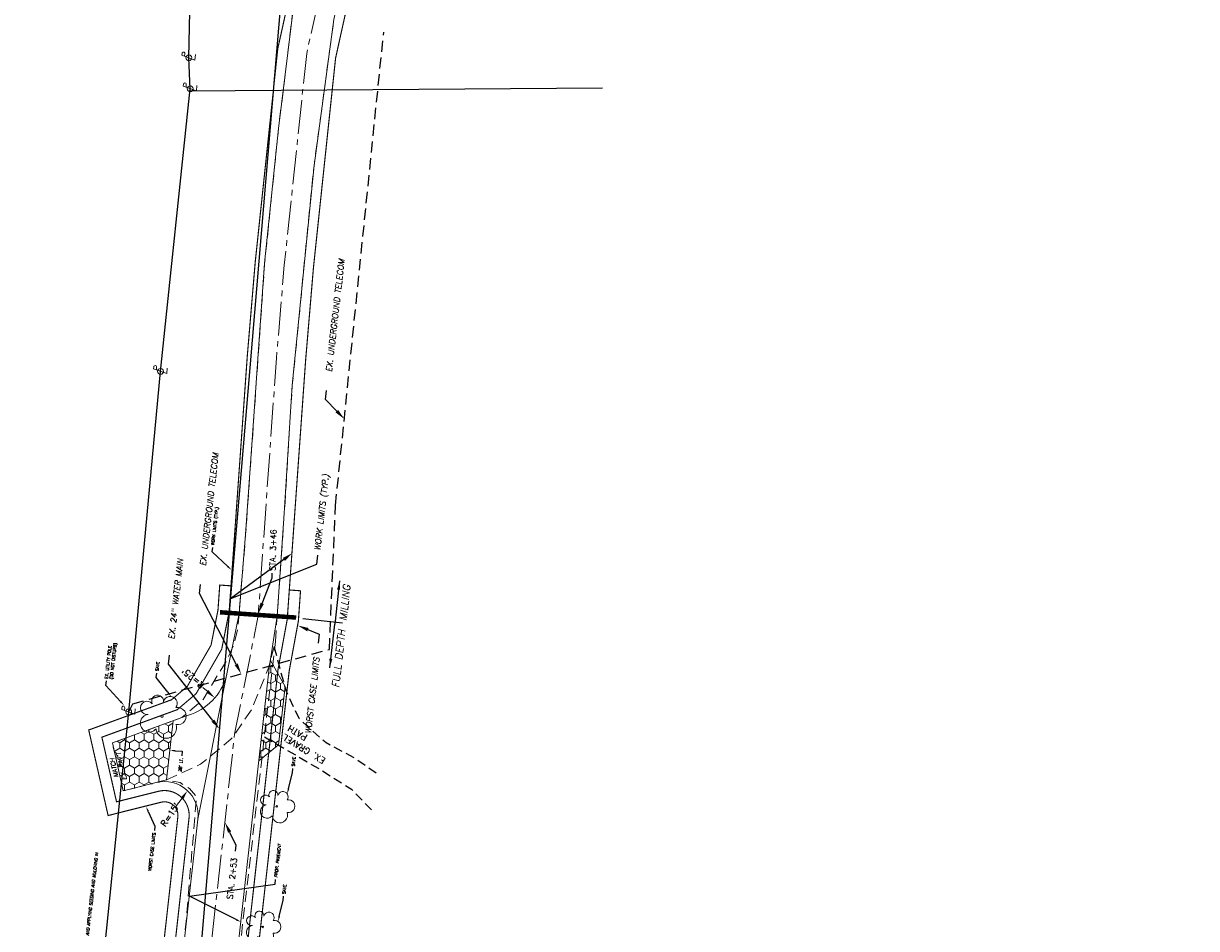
# Model space of a CAD drawing. Header units: feet. Extents: x 1615653 to 1618118, y 708897 to 711917.
# Tile 3 of 183: x 1615692 to 1616214, y 709740 to 710142. Entities that reach past the tile are written whole.
import ezdxf
from ezdxf import colors
from ezdxf.entities.mleader import LeaderData, LeaderLine
from ezdxf.math import Vec2, Vec3

# ---------------------------------------------------------------- set-up
doc = ezdxf.new("R2010")
doc.units = ezdxf.units.FT
doc.header["$LTSCALE"] = 20
doc.header["$MEASUREMENT"] = 0
for name, pattern in [('CENTER2', [1.125, 0.75, -0.125, 0.125, -0.125]), ('DASHED2', [0.375, 0.25, -0.125]), ('PHANTOM2', [1.25, 0.625, -0.125, 0.125, -0.125, 0.125, -0.125]), ('teleex', [0]), ('waterex', [0])]:
    doc.linetypes.add(name, pattern=pattern)
for name, color, linetype in [('_20-SCALE-ONLY', 7, 'Continuous'), ('_40-SCALE-ONLY', 7, 'Continuous'), ('_EX-ELEC', 1, 'Continuous'), ('_EX-GRAVEL', 8, 'DASHED2'), ('UT_X_Misc_Cells', 7, 'Continuous'), ('UT_X_Telecom', 30, 'teleex'), ('UT_X_Water', 150, 'waterex')]:
    doc.layers.add(name, color=color, linetype=linetype)
for name, color, linetype, lineweight in [('_centerline', 7, 'CENTER2', 9), ('_EDGE-OF-PVT-PROP', 1, 'Continuous', 18), ('_EX-TREES', 7, 'Continuous', 18), ('_Hatch', 9, 'Continuous', 5), ('_TEXT-DIMS', 1, 'Continuous', 18), ('_WORST-CASE-LIMITS', 9, 'PHANTOM2', 0), ('C-ROAD-ImageTrace', 8, 'DASHED2', 5)]:
    doc.layers.add(name, color=color, linetype=linetype, lineweight=lineweight)
doc.styles.add('dim-half', font='romans.shx', dxfattribs={"oblique": 10, "height": 0.18})
doc.styles.add('ROMANS', font='romans')
doc.styles.get("Standard").update_dxf_attribs({"font": 'simplex.shx'})
doc.linetypes.add('OVER', pattern='A,1,-0.3,["OE",ROMANS,S=0.2,R=0,X=0,Y=-0.1],-0.7,1', length=3)
doc.dimstyles.get("Standard").update_dxf_attribs({"dimtxt": 0.18, "dimasz": 0.18, "dimexe": 0.18, "dimexo": 0.0625, "dimgap": 0.09, "dimtad": 0, "dimtih": 1, "dimtoh": 1, "dimdec": 4, "dimzin": 0, "dimdsep": 46, "dimtxsty": 'Standard', "dimcen": 0.09, "dimadec": 0, "dimazin": 0, "dimtfac": 1, "dimtdec": 4, "dimtofl": 0, "dimtmove": 0, "dimatfit": 3, "dimfxl": 1, "dimtolj": 1, "dimtzin": 0, "dimarcsym": 0})
pattern_1 = [(29.99999999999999, (0, 0), (2.165063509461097, 3.75), [2.5, -5]), (150, (0, 0), (-4.330127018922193, 1.332267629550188e-15), [2.5, -5]), (90, (0, 0), (-2.165063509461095, 3.750000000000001), [-5, 2.5])]

# ---------------------------------------------------------------- blocks, each defined once
blk = doc.blocks.new('TREE')
at = {"layer": '_EX-TREES', "linetype": 'Continuous', "lineweight": 0}
blk.add_circle((0, 0), 0.012, dxfattribs=at)
for centre, radius, start, end in [((-0.1654724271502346, 0.09320178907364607), 0.07353570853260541, 39.06254444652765, 279.5412388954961), ((-0.04918672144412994, 0.1683766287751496), 0.06583849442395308, 354.0046972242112, 205.9741166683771), ((0.09130802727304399, 0.1414521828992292), 0.07764901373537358, 323.8299555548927, 165.0376027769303), ((-0.1426726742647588, -0.07743288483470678), 0.09868828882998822, 96.17219443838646, 320.5737111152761), ((0.1730121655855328, 0.001797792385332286), 0.09573570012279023, 259.145311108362, 101.4596138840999), ((0.04731863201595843, -0.1302604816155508), 0.1141857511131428, 184.9475722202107, 19.45715277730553)]:
    blk.add_arc(centre, radius, start, end, dxfattribs=at)
blk = doc.blocks.new('PLP')
at = {"layer": 'UT_X_Misc_Cells', "color": 1, "linetype": 'Continuous', "lineweight": 0}
for p, q in [((0.02575, 0.09625), (0.08533333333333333, 0.09625)), ((0.04283333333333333, 0.16), (0.08533333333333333, 0.16))]:
    blk.add_line(p, q, dxfattribs=at)
at = {"layer": 'UT_X_Misc_Cells', "color": 1, "linetype": 'Continuous', "lineweight": 0, "flags": 128}
blk.add_lwpolyline([(0.04283333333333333, 0.16), (-0.0375, -0.14), (0.0825, -0.14)], dxfattribs=at)
at = {"layer": 'UT_X_Misc_Cells', "color": 1, "linetype": 'Continuous', "lineweight": 0}
blk.add_circle((-1.940255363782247e-14, -4.850638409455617e-15), 0.065, dxfattribs=at)
at = {"layer": 'UT_X_Misc_Cells', "color": 1, "linetype": 'Continuous', "lineweight": 0, "extrusion": (0, 0, -1)}
blk.add_arc((-0.08595833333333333, 0.128125), 0.03188112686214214, 88.87669722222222, 271.1233027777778, dxfattribs=at)

msp = doc.modelspace()

# ---------------------------------------------------------------- hatches: boundary and pattern name
at = {"layer": '_Hatch'}
h = msp.add_hatch(dxfattribs=at)
h.set_pattern_fill('HONEY', color=256, scale=20, angle=30, style=2)
h.set_pattern_definition(pattern_1)
h.paths.add_polyline_path([(1615801.936092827, 709858.9839248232), (1615808.52351973, 709847.4617261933), (1615805.589088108, 709821.5519580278), (1615796.767537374, 709814.5105378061), (1615801.380625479, 709855.8183745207)])
h = msp.add_hatch(dxfattribs=at)
h.set_pattern_fill('HONEY', color=256, scale=20, angle=30, style=2)
h.set_pattern_definition(pattern_1)
h.paths.add_polyline_path([(1615757.881074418, 709825.068752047, -0.5469135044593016), (1615751.071364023, 709828.6443452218, -0.3584603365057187), (1615746.150083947, 709827.6759534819), (1615737.753587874, 709824.6133918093), (1615735.712750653, 709804.6137947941), (1615736.507, 709801.114), (1615755.749712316, 709805.9834981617)])
h.paths.add_polyline_path([(1615737.753587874, 709824.6133918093), (1615731.677, 709822.397), (1615735.712750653, 709804.6137947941)])
h.paths.add_polyline_path([(1615758.682727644, 709832.2471453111), (1615746.150083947, 709827.6759534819, 0.3584603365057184), (1615751.071364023, 709828.6443452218, 0.5469135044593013), (1615757.881074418, 709825.068752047)])
h.paths.add_polyline_path([(1615739.239457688, 709804.8990585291), (1615735.898668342, 709819.6199735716), (1615729.104272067, 709819.2893090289), (1615732.445061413, 709804.5683939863)], flags=9)
h = msp.add_hatch(dxfattribs=at)
h.set_pattern_fill('HONEY', color=256, scale=20, angle=30, style=2)
h.set_pattern_definition(pattern_1)
h.paths.add_polyline_path([(1615757.881074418, 709825.068752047, -0.5469135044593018), (1615751.071364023, 709828.6443452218, -0.3584603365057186), (1615746.150083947, 709827.6759534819), (1615737.753587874, 709824.6133918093), (1615735.712750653, 709804.6137947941), (1615736.507, 709801.114), (1615755.749712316, 709805.9834981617)], flags=17)
h.paths.add_polyline_path([(1615731.677, 709822.397), (1615736.507, 709801.114), (1615751.166203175, 709804.7900241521, -0.07573214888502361), (1615755.66405119, 709805.216446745), (1615757.881074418, 709825.068752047, -0.5469135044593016), (1615751.071364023, 709828.6443452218, -0.358460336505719), (1615746.150083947, 709827.6759534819)])
h.paths.add_polyline_path([(1615737.753587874, 709824.6133918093), (1615731.677, 709822.397), (1615735.712750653, 709804.6137947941)], flags=17)
h.paths.add_polyline_path([(1615739.239457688, 709804.8990585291), (1615735.898668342, 709819.6199735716), (1615729.104272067, 709819.2893090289), (1615732.445061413, 709804.5683939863)], flags=9)

# ---------------------------------------------------------------- linework, layer by layer
at = {"layer": '_40-SCALE-ONLY', "color": 1}
msp.add_line((1615816.342663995, 709877.6589284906), (1615834.006939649, 709875.6862553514), dxfattribs=at)
at = {"layer": '_40-SCALE-ONLY', "color": 9, "const_width": 2, "flags": 128}
msp.add_lwpolyline([(1615779.49817158, 709880.4474351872), (1615813.382518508, 709878.0867853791)], dxfattribs=at)
at = {"layer": '_centerline', "color": 7, "linetype": 'CENTER2', "flags": 128}
msp.add_lwpolyline([(1615753.379096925, 709534.1111399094), (1615786.006851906, 709826.2759423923), (1615796.480568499, 709878.9400579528), (1615804.616890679, 709993.3890697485), (1615808.105088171, 710034.6816616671), (1615818.05005119, 710128.7461940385), (1615824.765214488, 710159.1104859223), (1615827.961331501, 710191.5077744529), (1615830.023066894, 710242.3230286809), (1615827.447718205, 710268.9499989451), (1615824.620737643, 710289.9093039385), (1615814.087190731, 710327.857717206), (1615780.67525942, 710421.2359523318), (1615758.707383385, 710482.2592696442), (1615745.795907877, 710534.2084280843), (1615745.24343276, 710604.4094221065), (1615744.12, 710628.6305), (1615739.6545, 710653.488), (1615741.782638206, 710669.9833145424), (1615755.265557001, 710732.5170683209), (1615757.290306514, 710776.3819042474), (1615757.642668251, 710850.5619286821), (1615756.875572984, 710889.8241708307), (1615752.339167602, 710949.1283416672), (1615754.438583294, 710962.0414209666), (1615757.345461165, 710972.8561288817), (1615759.469585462, 710977.4604853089), (1615770.160241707, 710993.4279387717), (1615800.126596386, 711021.4512330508), (1615800.126596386, 711021.4512330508), (1615950.873834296, 711161.3914335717), (1616257.479191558, 711442.495308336), (1616362.078232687, 711539.8666733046), (1616579.211433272, 711741.5704333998), (1616735.158582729, 711887.5867909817)], dxfattribs=at)
at = {"layer": '_EDGE-OF-PVT-PROP'}
msp.add_line((1615769.722050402, 709788.5757226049), (1615782.760001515, 709853.7979962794), dxfattribs=at)
at = {"layer": '_EDGE-OF-PVT-PROP', "flags": 128}
for points in [[(1615804.911431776, 709878.6769478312), (1615807.933, 709922.048), (1615811.645, 709981.266), (1615821.301, 710078.884), (1615830.14, 710143.762), (1615832.872, 710156.791), (1615835.434, 710185.084), (1615838.172, 710244.493), (1615837.015, 710269.948), (1615833.256, 710292.85), (1615825.551, 710316.963), (1615811.907, 710359.129), (1615799.551, 710393.655), (1615772.672, 710466.44), (1615768.65, 710482.184), (1615759.684, 710522.357), (1615756.005, 710547.802), (1615753.951, 710615.723), (1615752.624, 710629.218), (1615749.429, 710643.767), (1615747.504, 710652.613), (1615749.547, 710668.569), (1615755.517, 710685.338), (1615764.358, 710730.969)], [(1615787.969258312, 709879.8572727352), (1615790.921299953, 709915.0220961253), (1615794.745, 709969.588), (1615799.367, 710035.546), (1615805.539, 710095.398), (1615813.764, 710162.679)]]:
    msp.add_lwpolyline(points, dxfattribs=at)
msp.add_lwpolyline([(1615787.971478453, 709879.8903178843), (1615787.969258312, 709879.8572727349), (1615782.760001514, 709853.7979962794, -0.2616758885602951), (1615766.811538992, 709835.2120709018), (1615762.57, 709833.665), (1615731.677, 709822.397), (1615736.507, 709801.114), (1615751.166203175, 709804.790024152, -0.523063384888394), (1615769.722050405, 709788.575722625), (1615758.742023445, 709690.2552158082), (1615748.067526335, 709675.7619376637), (1615739.568312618, 709599.6558403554, -0.1395991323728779), (1615733.342149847, 709584.449430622, 1.796214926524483), (1615784.027070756, 709578.7891485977, -0.1395991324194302), (1615781.308835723, 709594.9944316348), (1615789.808049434, 709671.1005289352), (1615782.593750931, 709687.5915536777), (1615801.380625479, 709855.8183745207), (1615804.911431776, 709878.6769478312)], format="xyb", dxfattribs=at)
at = {"layer": '_EX-ELEC', "linetype": 'OVER', "ltscale": 0.4}
msp.add_line((1615765.863010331, 710112.0495089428), (1615949.516243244, 710113.3626032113), dxfattribs=at)
at = {"layer": '_EX-ELEC', "linetype": 'OVER', "ltscale": 0.4, "flags": 128}
for points in [[(1615753.093823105, 709987.4535192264), (1615766.288381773, 710113.0154991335), (1615765.67246288, 710126.7648102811), (1615765.67246288, 710126.7648102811), (1615766.083075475, 710147.3887882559), (1615737.224665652, 710288.0039833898), (1615731.673813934, 710461.6553738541)], [(1615709.967026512, 709542.664801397), (1615723.949026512, 709689.3328013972), (1615738.931558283, 709836.1571510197), (1615753.093823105, 709987.4535192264)]]:
    msp.add_lwpolyline(points, dxfattribs=at)
at = {"layer": '_EX-GRAVEL', "ltscale": 0.8, "flags": 128}
for points in [[(1615848.996623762, 709808.9776667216), (1615839.413802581, 709815.5925517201), (1615826.636711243, 709822.4355373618), (1615814.651146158, 709833.1858497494), (1615809.17525293, 709844.9329781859), (1615806.437300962, 709854.5131547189), (1615803.813172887, 709864.703265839)], [(1615799.225970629, 709825.1151798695), (1615823.898759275, 709810.6884089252), (1615838.044826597, 709801.7925343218), (1615847.627647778, 709791.8702026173)]]:
    msp.add_lwpolyline(points, dxfattribs=at)
at = {"layer": '_Hatch', "flags": 128}
msp.add_lwpolyline([(1615801.936092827, 709858.9839248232), (1615808.52351973, 709847.4617261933), (1615805.589088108, 709821.5519580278), (1615796.767537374, 709814.5105378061), (1615801.380625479, 709855.8183745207), (1615801.936092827, 709858.9839248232)], dxfattribs=at)
at = {"layer": '_TEXT-DIMS', "color": 4}
for p, q in [((1615787.969258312, 709879.8572727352), (1615804.911431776, 709878.6769478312)), ((1615755.749712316, 709805.9834981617), (1615758.682727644, 709832.2471453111))]:
    msp.add_line(p, q, dxfattribs=at)
at = {"layer": '_TEXT-DIMS'}
for p, q in [((1615771.890687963, 709846.9892850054), (1615774.181914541, 709845.0231982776)), ((1615759.79617401, 709793.9532818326), (1615762.739364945, 709797.8584826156))]:
    msp.add_line(p, q, dxfattribs=at)
for points in [[(1615774.616052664, 709845.5291316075), (1615773.747776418, 709844.5172649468), (1615777.217514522, 709842.4183695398)], [(1615762.188604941, 709798.2341258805), (1615763.290124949, 709797.4828393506), (1615764.993224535, 709801.1630426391)]]:
    msp.add_solid(points, dxfattribs=at)
at = {"layer": '_WORST-CASE-LIMITS', "const_width": 0.5, "flags": 128}
for points in [[(1615743.25944095, 709668.7486073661), (1615744.211192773, 709677.2710565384), (1615754.885689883, 709691.7643346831), (1615765.746762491, 709789.0196663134, 0.5230633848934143), (1615752.139141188, 709800.9101540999), (1615733.511625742, 709796.2390136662), (1615726.996456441, 709824.9475743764), (1615760.526699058, 709837.1774896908), (1615768.883763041, 709844.2738622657), (1615780.260662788, 709864.0298438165), (1615783.571145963, 709880.6756702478), (1615791.65574939, 709994.397183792), (1615795.162748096, 710035.9123407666), (1615805.198941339, 710130.8397751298), (1615811.904249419, 710161.1595041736), (1615814.987249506, 710192.4101883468), (1615816.997604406, 710241.9590760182), (1615814.53166326, 710267.4548629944), (1615811.856346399, 710287.2897294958), (1615801.687526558, 710323.9241681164), (1615768.439440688, 710416.8444950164), (1615746.251177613, 710478.4800129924), (1615732.808425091, 710532.5667577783), (1615732.245803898, 710604.0569767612), (1615731.173590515, 710627.1737709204), (1615726.504807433, 710653.1628595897), (1615728.959445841, 710672.1888948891), (1615742.329321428, 710734.1983544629), (1615744.29173085, 710776.7126342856), (1615744.642065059, 710850.4658187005), (1615743.885268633, 710889.2009352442), (1615739.258727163, 710949.6834500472), (1615741.712933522, 710964.778774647), (1615745.077999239, 710977.2981182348), (1615748.095586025, 710983.8391879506), (1615759.797591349, 711001.3171819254), (1615770.782487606, 711014.060507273), (1615888.483531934, 711121.2358381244), (1615942.060010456, 711170.9474794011), (1616248.657558, 711452.0441940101), (1616353.225474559, 711549.3865850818), (1616570.344888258, 711751.0775379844), (1616683.487806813, 711857.0154593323), (1616701.203434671, 711837.9848999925), (1616588.077978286, 711732.0633288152), (1616370.930990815, 711530.3467615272), (1616266.300825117, 711432.9464226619), (1615959.687658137, 711151.8353877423), (1615906.078698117, 711102.0936080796), (1615789.449591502, 710995.8943542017), (1615780.522892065, 710985.5386956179), (1615770.843584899, 710971.0817826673), (1615769.612923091, 710968.4141395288), (1615767.164233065, 710959.3040672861), (1615765.41960804, 710948.5732332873), (1615769.865877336, 710890.4474064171), (1615770.643271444, 710850.6580386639), (1615770.288882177, 710776.0511742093), (1615768.201792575, 710730.8357821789), (1615754.605830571, 710667.7777341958), (1615752.804192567, 710653.8131404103), (1615757.066409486, 710630.0872290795), (1615758.241061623, 710604.7618674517), (1615758.783390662, 710535.8500983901), (1615759.973841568, 710531.0603342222), (1615769.414107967, 710515.9782221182), (1615770.121929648, 710515.5063924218), (1615773.583810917, 710515.0386239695), (1615785.783551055, 710513.9622853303), (1615794.460676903, 710482.0131734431), (1615779.557495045, 710478.9530190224), (1615777.24831538, 710478.1833747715), (1615776.964466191, 710475.723634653), (1615776.174871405, 710472.1179694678), (1615792.911078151, 710425.6274096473), (1615821.004132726, 710347.1141435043), (1615825.145736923, 710345.2317906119), (1615831.025553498, 710344.1011799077), (1615843.120106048, 710348.4777669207), (1615856.414692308, 710303.7436268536), (1615850.075368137, 710299.9060805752), (1615846.193611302, 710297.259707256), (1615842.455487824, 710290.1518931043), (1615839.016541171, 710280.4335466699), (1615840.363773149, 710270.4451348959), (1615843.048529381, 710242.6869813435), (1615840.935413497, 710190.605360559), (1615837.626179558, 710157.0614676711), (1615830.90116104, 710126.6526129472), (1615821.047428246, 710033.4509825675), (1615817.578031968, 709992.3809557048), (1615809.39200885, 709877.2328291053), (1615805.340163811, 709855.2334014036), (1615786.687993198, 709688.2127851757), (1615793.902291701, 709671.7217604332), (1615791.832204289, 709653.1851899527)], [(1615784.389220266, 709892.1830557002), (1615779.401807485, 709892.5376170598), (1615778.605983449, 709881.3432134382), (1615775.517185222, 709865.8120669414), (1615764.984716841, 709847.522440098), (1615757.972572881, 709841.5681018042), (1615721.145776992, 709828.1357923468), (1615729.767407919, 709790.145280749), (1615753.355313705, 709796.0603165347, -0.5230633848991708), (1615760.777652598, 709789.5745959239), (1615750.065272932, 709693.6507332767), (1615739.390775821, 709679.157455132), (1615738.290331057, 709669.3035369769)]]:
    msp.add_lwpolyline(points, format="xyb", dxfattribs=at)
msp.add_lwpolyline([(1615796.801314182, 709652.6302603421), (1615799.020094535, 709672.4982998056), (1615791.805796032, 709688.989324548), (1615810.289586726, 709854.5021850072), (1615814.359693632, 709876.6007652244), (1615815.311179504, 709889.9847752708), (1615810.323766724, 709890.3393366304)], dxfattribs=at)
at = {"layer": 'C-ROAD-ImageTrace'}
msp.add_line((1615736.507, 709801.114), (1615731.677, 709822.397), dxfattribs=at)
at = {"layer": 'C-ROAD-ImageTrace', "flags": 128}
for points in [[(1615731.677, 709822.397), (1615762.57, 709833.665), (1615772.003, 709841.675), (1615782.459, 709859.045), (1615785.754847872, 709866.3926624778), (1615787.368054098, 709872.6957070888), (1615790.921299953, 709915.0220961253), (1615794.745, 709969.588), (1615799.367, 710035.546), (1615805.539, 710095.398), (1615813.764, 710162.679), (1615817.034, 710179.351), (1615820.288, 710206.874), (1615820.891, 710218.782), (1615820.965, 710238.382), (1615815.742, 710288.452), (1615811.399, 710306.91), (1615808.767, 710314.738), (1615791.927, 710364.854), (1615773.267, 710416.113), (1615746.105, 710493.952), (1615739.559, 710519.098), (1615735.144, 710549.857), (1615734.502, 710566.936), (1615736.202, 710604.136), (1615735.616, 710628.043), (1615733.526, 710639.971), (1615731.805, 710654.363), (1615732.897, 710665.242), (1615736.982, 710687.668), (1615741.175, 710696.109), (1615744.649, 710717.5), (1615746.213, 710734.271), (1615746.316, 710738.068), (1615748.051, 710766.606), (1615748.842, 710838.273), (1615748.471, 710889.394), (1615744.983, 710930.141), (1615742.067, 710947.884), (1615742.364, 710954.636), (1615745.081, 710965.454), (1615750.506045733, 710982.2801382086), (1615762.154483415, 710999.7628775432), (1615790.359, 711024.92), (1615825.805, 711057.361), (1615863.243, 711092), (1615901.038, 711126.999), (1615939.536, 711161.869), (1615968.93, 711189.315), (1616003.291, 711221.507), (1616038.904, 711254.502), (1616075.549, 711288.371), (1616152.178, 711357.646), (1616189.938, 711392.165), (1616227.993, 711427.405), (1616267.471, 711463.287), (1616303.686, 711497.435), (1616339.416, 711530.778), (1616384.915, 711572.786), (1616458.449, 711641.521), (1616489.942, 711671.553), (1616512.737, 711692.438), (1616599.355, 711771.761), (1616635.639, 711805.284), (1616671.745, 711839.336), (1616682.999, 711851.67), (1616682.904, 711862.035), (1616698.947, 711878.407)], [(1615804.126, 709867.403), (1615807.933, 709922.048), (1615811.645, 709981.266), (1615821.301, 710078.884), (1615830.14, 710143.762), (1615832.872, 710156.791), (1615835.434, 710185.084), (1615838.172, 710244.493), (1615837.015, 710269.948), (1615833.256, 710292.85), (1615825.551, 710316.963), (1615811.907, 710359.129), (1615799.551, 710393.655), (1615772.672, 710466.44), (1615768.65, 710482.184), (1615759.684, 710522.357), (1615756.005, 710547.802), (1615753.951, 710615.723), (1615752.624, 710629.218), (1615749.429, 710643.767), (1615747.504, 710652.613), (1615749.547, 710668.569), (1615755.517, 710685.338), (1615764.358, 710730.969), (1615764.654, 710742.561), (1615766.41, 710772.874), (1615766.619, 710836.722), (1615766.424, 710867.906), (1615763.696, 710921.205), (1615760.467, 710946.413), (1615762.357, 710954.391), (1615766.911, 710969.81), (1615771.661, 710978.644), (1615778.166, 710987.093), (1615795.446, 711004.594), (1615811.171, 711019.225), (1615839.084, 711045.226), (1615874.739, 711078.345), (1615911.907, 711113.534), (1615950.226, 711149.751), (1615981.18, 711178.216), (1616012.163, 711206.998), (1616048.228, 711240.753), (1616049.534, 711241.134), (1616050.472, 711242.238), (1616050.82, 711243.469), (1616055.113, 711247.073), (1616091.538, 711280.651), (1616128.631, 711314.163), (1616165.157, 711347.452), (1616236.491, 711412.737), (1616272.488, 711445.969), (1616307.957, 711478.702), (1616349.442, 711517.52), (1616385.832, 711551.2), (1616422.973, 711585.615), (1616458.478, 711619.111), (1616494.992, 711653.147), (1616531.889, 711687.08), (1616568.245, 711720.931), (1616604.993, 711754.547), (1616639.076, 711785.603), (1616675.552, 711819.583), (1616696.304, 711838.901), (1616714.567, 711856.296)], [(1615755.749712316, 709805.9834981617), (1615770.811, 709812.923), (1615784.54, 709824.161), (1615793.487, 709837.061), (1615801.168, 709856.031), (1615804.126, 709867.403)], [(1615783.818175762, 709692.1441283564), (1615783.818175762, 709692.1441283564), (1615804.126, 709867.403)], [(1615736.507, 709801.114), (1615755.749712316, 709805.9834981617), (1615761.747187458, 709804.771262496), (1615765.986702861, 709802.1147862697), (1615767.708354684, 709800.1419902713), (1615769.072, 709798.357), (1615764.575, 709744.562), (1615762.338, 709721.154), (1615758.101, 709696.607), (1615750.907, 709671.946)]]:
    msp.add_lwpolyline(points, dxfattribs=at)
at = {"layer": 'UT_X_Telecom', "linetype": 'DASHED2'}
for p, q in [((1615830.859, 709927.946, 960.276), (1615852.289, 710138.175, 959.632)), ((1615828.138, 709863.965, 960.051), (1615830.859, 709927.946, 960.276)), ((1615740.753, 709839.793, 960.017), (1615828.138, 709863.965, 960.051)), ((1615738.931558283, 709836.1571510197), (1615740.753, 709839.793))]:
    msp.add_line(p, q, dxfattribs=at)
at = {"layer": 'UT_X_Water', "ltscale": 0.8, "elevation": 958.318, "flags": 128}
msp.add_lwpolyline([(1615729.712, 709239.745), (1615809.859, 710189.277)], dxfattribs=at)

# ---------------------------------------------------------------- block references
at = {"layer": '_EX-ELEC', "xscale": 20, "yscale": 20, "zscale": 20, "rotation": 85}
for p in [(1615765.67246288, 710126.7648102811), (1615766.288381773, 710113.0154991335), (1615753.093823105, 709987.4535192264), (1615738.931558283, 709836.1571510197)]:
    msp.add_blockref('PLP', p, dxfattribs=at)
at = {"layer": '_EX-TREES'}
for p, xscale, yscale, zscale in [((1615753.729030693, 709834.248678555), 40, 40, 40), ((1615804.707170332, 709794.2278351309), 30, 30, 30), ((1615798.496771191, 709740.6313723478), 30, 30, 30)]:
    msp.add_blockref('TREE', p, dxfattribs=dict(at, xscale=xscale, yscale=yscale, zscale=zscale))

# ---------------------------------------------------------------- texts
at = {"layer": '_40-SCALE-ONLY', "color": 1, "char_height": 3.2, "style": 'dim-half'}
for s, insert, attachment_point, rotation in [('MILLING', (1615832.553284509, 709876.9275907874), 1, 83.6278472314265), ('FULL DEPTH', (1615832.10855736, 709872.9452873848), 3, 83.62784723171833)]:
    msp.add_mtext_dynamic_manual_height_columns(s, width=56.92753835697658, gutter_width=0.8999999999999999, heights=[0], dxfattribs=dict(at, insert=insert, attachment_point=attachment_point, rotation=rotation))
at = {"layer": '_EX-GRAVEL', "ltscale": 0.8, "insert": (1615806.826233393, 709824.1013703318), "char_height": 2.8, "width": 46.08662719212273, "attachment_point": 3, "rotation": 148.7229838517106, "style": 'ROMANS'}
msp.add_mtext('\\pxi-3,l3,t3;EX. GRAVEL\\PPATH', dxfattribs=at)
at = {"layer": '_TEXT-DIMS', "char_height": 2.8, "attachment_point": 4, "style": 'ROMANS'}
for s, insert, rotation in [("\\A1;R=25'", (1615771.987359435, 709847.4033374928), 139.36731964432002), ("\\A1;R=15'", (1615754.035887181, 709785.6937522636), 55.7042411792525)]:
    msp.add_mtext(s, dxfattribs=dict(at, insert=insert, rotation=rotation))
at = {"layer": '_TEXT-DIMS', "insert": (1615731.458044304, 709811.1425136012), "char_height": 2, "width": 56.92753835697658, "attachment_point": 2, "rotation": 102.78622935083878, "style": 'dim-half'}
msp.add_mtext("MATCH\\PEX. PAV'T", dxfattribs=at)

# ---------------------------------------------------------------- leaders
at = {"layer": '_20-SCALE-ONLY', "color": 1}
ml = msp.add_multileader_mtext('Standard', dxfattribs=at)
ml.set_content('STA. 3+46', color=1, style='ROMANS')
ml.set_leader_properties()
ml.build(insert=Vec2(0, 0))
ml.multileader.update_dxf_attribs({"dogleg_length": 2, "arrow_head_size": 4.8, "scale": 40})
ctx = ml.context
ctx.base_point, ctx.scale, ctx.char_height, ctx.arrow_head_size, ctx.landing_gap_size, ctx.plane_origin, ctx.plane_x_axis, ctx.plane_y_axis = Vec3(1615802.762836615, 709897.7891196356), 40, 2.6, 4.8, 1, Vec3(1615795.836978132, 709909.141462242), Vec3(0.0278922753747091, 0.9996109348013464), Vec3(-0.9996109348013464, 0.0278922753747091)
notes = []
notes.append((ctx, [(1, (1, 1, 0), (1615802.707052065, 709895.789897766), (0.02789227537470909, 0.9996109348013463), 2, [(0, [(1615796.512801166, 709879.919113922)], 0, [])])]))
ctx.mtext.insert, ctx.mtext.text_direction, ctx.mtext.rotation, ctx.mtext.flow_direction = Vec3(1615801.491234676, 709898.8249905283), Vec3(0.0278922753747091, 0.9996109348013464), 1.542900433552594, 5
ml = msp.add_multileader_mtext('Standard', dxfattribs=at)
ml.set_content("28' LT.", color=1, style='ROMANS')
ml.set_leader_properties()
ml.build(insert=Vec2(0, 0))
ml.multileader.update_dxf_attribs({"dogleg_length": 2, "arrow_head_size": 2.4, "scale": 20})
ctx = ml.context
ctx.base_point, ctx.scale, ctx.char_height, ctx.arrow_head_size, ctx.landing_gap_size, ctx.plane_origin, ctx.plane_x_axis, ctx.plane_y_axis = Vec3(1615761.537938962, 709808.140908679), 20, 1.3, 2.4, 1, Vec3(1615803.390665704, 709815.8526557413), Vec3(0.110985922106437, 0.9938219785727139), Vec3(-0.9938219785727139, 0.110985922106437)
ctx.text_align_type = 2
notes.append((ctx, [(1, (1, 1, 0), (1615762.717032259, 709818.6990840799), (-0.110985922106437, -0.9938219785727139), 2, [(0, [(1615757.21621998, 709819.1153217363)], 0, [])])]))
ctx.mtext.insert, ctx.mtext.text_direction, ctx.mtext.rotation, ctx.mtext.width, ctx.mtext.defined_height, ctx.mtext.alignment, ctx.mtext.flow_direction = Vec3(1615761.738090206, 709815.7897589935), Vec3(0.110985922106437, 0.9938219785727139), 1.459581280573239, 31.35606025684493, 9.215177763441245, 3, 5
ml = msp.add_multileader_mtext('Standard', dxfattribs=at)
ml.set_content('STA. 2+53', color=1, style='ROMANS')
ml.set_leader_properties()
ml.build(insert=Vec2(0, 0))
ml.multileader.update_dxf_attribs({"dogleg_length": 2, "arrow_head_size": 4.8, "scale": 40})
ctx = ml.context
ctx.base_point, ctx.scale, ctx.char_height, ctx.arrow_head_size, ctx.landing_gap_size, ctx.plane_origin, ctx.plane_x_axis, ctx.plane_y_axis = Vec3(1615783.703974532, 709751.9518737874), 40, 2.6, 4.8, 1, Vec3(1615777.004371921, 709758.2698530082), Vec3(0.1109859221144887, 0.9938219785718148), Vec3(-0.9938219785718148, 0.1109859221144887)
notes.append((ctx, [(1, (1, 1, 0), (1615786.501586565, 709777.0030539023), (-0.1109859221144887, -0.9938219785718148), 2.778337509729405, [(0, [(1615781.725715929, 709787.116192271)], 0, [])])]))
ctx.mtext.insert, ctx.mtext.text_direction, ctx.mtext.rotation, ctx.mtext.flow_direction = Vec3(1615782.522991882, 709753.0899774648), Vec3(0.1109859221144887, 0.9938219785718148), 1.459581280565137, 5
at = {"layer": '_40-SCALE-ONLY', "color": 1}
for points in [[(1615832.669544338, 709894.4549009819), (1615830.512482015, 709875.1395148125)], [(1615828.355419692, 709855.8241286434), (1615830.512482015, 709875.1395148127)]]:
    msp.add_leader(points, dimstyle='Standard', override={"dimscale": 40, "dimtxt": 0.1, "dimasz": 0.1, "dimtih": 0, "dimtoh": 0, "dimdec": 0, "dimpost": "'"}, dxfattribs=at)
at = {"layer": '_TEXT-DIMS'}
ml = msp.add_multileader_mtext('Standard', dxfattribs=at)
ml.set_content('{\\Q10;QUANTITIES OUTSIDE OF PROPOSED PAVEMENT ALLOW FOR EXCAVATION OF 4" OF EXISTING PAVEMENT, PLACING 4" OF TOPSOIL, AND APPLYING SEEDING AND MULCHING IN \\PACCORDANCE WITH THE PLAN GENERAL NOTES.}', color=256, style='ROMANS')
ml.set_leader_properties()
ml.build(insert=Vec2(0, 0))
ml.multileader.update_dxf_attribs({"text_right_attachment_type": 6, "dogleg_length": 0.1, "arrow_head_size": 2.4, "scale": 20})
ctx = ml.context
ctx.base_point, ctx.scale, ctx.char_height, ctx.arrow_head_size, ctx.landing_gap_size, ctx.plane_origin, ctx.plane_x_axis, ctx.plane_y_axis = Vec3(1615707.60637272, 709623.3670540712), 20, 1.3, 2.4, 1, Vec3(1615704.366307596, 709598.1029085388), Vec3(0.1132032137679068, 0.9935718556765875), Vec3(-0.9935718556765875, 0.1132032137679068)
ctx.right_attachment = 6
notes.append((ctx, [(0, (1, 1, 0), (1615707.379966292, 709621.3799103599), (0.1132032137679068, 0.9935718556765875), 2, [(0, [(1615723.531153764, 709604.0872254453)], 0, [])])]))
ctx.mtext.insert, ctx.mtext.text_direction, ctx.mtext.rotation, ctx.mtext.width, ctx.mtext.flow_direction = Vec3(1615707.073754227, 709624.4342080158), Vec3(0.1132032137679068, 0.9935718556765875), 1.457349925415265, 65.32412751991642, 5
ml = msp.add_multileader_mtext('Standard', dxfattribs=at)
ml.set_content('{\\Q10;WORK LIMITS (TYP.)}', color=256, style='ROMANS')
ml.set_leader_properties()
ml.build(insert=Vec2(0, 0))
ml.multileader.update_dxf_attribs({"text_right_attachment_type": 6, "dogleg_length": 0.1, "arrow_head_size": 4.8, "scale": 40})
ctx = ml.context
ctx.base_point, ctx.scale, ctx.char_height, ctx.arrow_head_size, ctx.plane_origin, ctx.plane_x_axis, ctx.plane_y_axis = Vec3(1615822.983553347, 709905.858905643), 40, 2.6, 4.8, Vec3(1615815.093154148, 709843.0741413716), Vec3(0.1132032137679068, 0.9935718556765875), Vec3(-0.9935718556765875, 0.1132032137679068)
ctx.right_attachment = 6
notes.append((ctx, [(0, (1, 1, 0), (1615822.530740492, 709901.8846182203), (0.1132032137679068, 0.9935718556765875), 4, [(1, [(1615811.787625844, 709906.785941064), (1615784.313397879, 709886.6159606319)], 0, [])])]))
ctx.mtext.insert, ctx.mtext.text_direction, ctx.mtext.rotation, ctx.mtext.flow_direction = Vec3(1615821.487768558, 709908.0422682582), Vec3(0.1132032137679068, 0.9935718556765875), 1.457349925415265, 5
ml = msp.add_multileader_mtext('Standard', dxfattribs=at)
ml.set_content('WORK LIMITS (TYP.)', color=256, style='ROMANS')
ml.set_leader_properties()
ml.build(insert=Vec2(0, 0))
ml.multileader.update_dxf_attribs({"text_right_attachment_type": 6, "dogleg_length": 2, "arrow_head_size": 2.4, "scale": 20})
ctx = ml.context
ctx.base_point, ctx.scale, ctx.char_height, ctx.arrow_head_size, ctx.landing_gap_size, ctx.plane_origin, ctx.plane_x_axis, ctx.plane_y_axis = Vec3(1615776.326936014, 709909.2254576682), 20, 1.3, 2.4, 1, Vec3(1615762.857163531, 709890.6978086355), Vec3(0.1132032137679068, 0.9935718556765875), Vec3(-0.9935718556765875, 0.1132032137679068)
ctx.right_attachment = 6
notes.append((ctx, [(0, (1, 1, 0), (1615776.100529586, 709907.2383139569), (0.1132032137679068, 0.9935718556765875), 2, [(0, [(1615784.67875893, 709899.1958170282)], 0, [])])]))
ctx.mtext.insert, ctx.mtext.text_direction, ctx.mtext.rotation, ctx.mtext.flow_direction = Vec3(1615775.57904362, 709910.3171389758), Vec3(0.1132032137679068, 0.9935718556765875), 1.457349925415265, 5
ml = msp.add_multileader_mtext('Standard', dxfattribs=at)
ml.set_content('{\\Q10;WORST CASE LIMITS}', color=256, style='ROMANS')
ml.set_leader_properties()
ml.build(insert=Vec2(0, 0))
ml.multileader.update_dxf_attribs({"dogleg_length": 0.1, "arrow_head_size": 4.8, "scale": 40})
ctx = ml.context
ctx.base_point, ctx.scale, ctx.char_height, ctx.arrow_head_size, ctx.plane_origin, ctx.plane_x_axis, ctx.plane_y_axis = Vec3(1615818.396631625, 709824.5418048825), 40, 2.6, 4.8, Vec3(1615802.250983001, 709870.2291341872), Vec3(0.1132032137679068, 0.9935718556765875), Vec3(-0.9935718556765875, 0.1132032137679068)
notes.append((ctx, [(1, (1, 1, 0), (1615823.653706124, 709870.6825555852), (-0.1132032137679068, -0.9935718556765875), 4, [(0, [(1615814.11822246, 709874.5375468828)], 0, [])])]))
ctx.mtext.insert, ctx.mtext.text_direction, ctx.mtext.rotation, ctx.mtext.flow_direction = Vec3(1615817.33139464, 709826.6761127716), Vec3(0.1132032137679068, 0.9935718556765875), 1.457349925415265, 5
ml = msp.add_multileader_mtext('Standard', dxfattribs=at)
ml.set_content('EX. UTILITY POLE\\P(DO NOT DISTURB)', color=256, style='ROMANS')
ml.set_leader_properties()
ml.build(insert=Vec2(0, 0))
ml.multileader.update_dxf_attribs({"text_right_attachment_type": 6, "dogleg_length": 2, "arrow_head_size": 2.4, "scale": 20})
ctx = ml.context
ctx.base_point, ctx.scale, ctx.char_height, ctx.arrow_head_size, ctx.landing_gap_size, ctx.plane_origin, ctx.plane_x_axis, ctx.plane_y_axis = Vec3(1615729.052912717, 709849.9165161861), 20, 1.3, 2.4, 1, Vec3(1615713.686412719, 709831.0729543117), Vec3(0.1132032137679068, 0.9935718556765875), Vec3(-0.9935718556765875, 0.1132032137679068)
ctx.right_attachment = 6
notes.append((ctx, [(0, (1, 1, 0), (1615728.826506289, 709847.9293724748), (0.1132032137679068, 0.9935718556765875), 2, [(0, [(1615736.938581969, 709838.9933037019)], 0, [])])]))
ctx.mtext.insert, ctx.mtext.text_direction, ctx.mtext.rotation, ctx.mtext.flow_direction = Vec3(1615728.305020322, 709851.0081974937), Vec3(0.1132032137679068, 0.9935718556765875), 1.457349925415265, 5
ml = msp.add_multileader_mtext('Standard', dxfattribs=at)
ml.set_content('SAVE', color=256, style='ROMANS')
ml.set_leader_properties()
ml.build(insert=Vec2(0, 0))
ml.multileader.update_dxf_attribs({"text_right_attachment_type": 6, "dogleg_length": 2, "arrow_head_size": 2.4, "scale": 20})
ctx = ml.context
ctx.base_point, ctx.scale, ctx.char_height, ctx.arrow_head_size, ctx.landing_gap_size, ctx.plane_origin, ctx.plane_x_axis, ctx.plane_y_axis = Vec3(1615751.364716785, 709853.3783932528), 20, 1.3, 2.4, 1, Vec3(1615735.998216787, 709834.5348313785), Vec3(0.1132032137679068, 0.9935718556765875), Vec3(-0.9935718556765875, 0.1132032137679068)
ctx.right_attachment = 6
notes.append((ctx, [(0, (1, 1, 0), (1615751.138310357, 709851.3912495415), (0.1132032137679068, 0.9935718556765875), 2, [(0, [(1615757.819812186, 709843.0328397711)], 0, [])])]))
ctx.mtext.insert, ctx.mtext.text_direction, ctx.mtext.rotation, ctx.mtext.flow_direction = Vec3(1615750.832098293, 709854.4455471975), Vec3(0.1132032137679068, 0.9935718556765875), 1.457349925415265, 5
ml = msp.add_multileader_mtext('Standard', dxfattribs=at)
ml.set_content('SAVE', color=256, style='ROMANS')
ml.set_leader_properties()
ml.build(insert=Vec2(0, 0))
ml.multileader.update_dxf_attribs({"text_right_attachment_type": 6, "dogleg_length": 2, "arrow_head_size": 2.4, "scale": 20})
ctx = ml.context
ctx.base_point, ctx.scale, ctx.char_height, ctx.arrow_head_size, ctx.landing_gap_size, ctx.plane_origin, ctx.plane_x_axis, ctx.plane_y_axis = Vec3(1615811.912530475, 709811.0565293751), 20, 1.3, 2.4, 1, Vec3(1615796.546030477, 709792.2129675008), Vec3(0.1132032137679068, 0.9935718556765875), Vec3(-0.9935718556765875, 0.1132032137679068)
ctx.right_attachment = 6
notes.append((ctx, [(0, (1, 1, 0), (1615811.686124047, 709809.0693856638), (0.1132032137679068, 0.9935718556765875), 2, [(0, [(1615809.408188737, 709799.7889578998)], 0, [])])]))
ctx.mtext.insert, ctx.mtext.text_direction, ctx.mtext.rotation, ctx.mtext.flow_direction = Vec3(1615811.379911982, 709812.1236833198), Vec3(0.1132032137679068, 0.9935718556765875), 1.457349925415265, 5
ml = msp.add_multileader_mtext('Standard', dxfattribs=at)
ml.set_content('WORST CASE LIMITS', color=256, style='ROMANS')
ml.set_leader_properties()
ml.build(insert=Vec2(0, 0))
ml.multileader.update_dxf_attribs({"dogleg_length": 2, "arrow_head_size": 2.4, "scale": 20})
ctx = ml.context
ctx.base_point, ctx.scale, ctx.char_height, ctx.arrow_head_size, ctx.landing_gap_size, ctx.plane_origin, ctx.plane_x_axis, ctx.plane_y_axis = Vec3(1615747.919013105, 709762.3499093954), 20, 1.3, 2.4, 1, Vec3(1615729.590026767, 709788.8743295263), Vec3(0.1132032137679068, 0.9935718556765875), Vec3(-0.9935718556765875, 0.1132032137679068)
ctx.text_align_type = 2
notes.append((ctx, [(1, (1, 1, 0), (1615750.551257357, 709785.4528206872), (-0.1132032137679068, -0.9935718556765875), 2, [(0, [(1615746.618474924, 709794.1732550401)], 0, [])])]))
ctx.mtext.insert, ctx.mtext.text_direction, ctx.mtext.rotation, ctx.mtext.alignment, ctx.mtext.flow_direction = Vec3(1615749.565826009, 709782.5456872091), Vec3(0.1132032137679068, 0.9935718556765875), 1.457349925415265, 3, 5
ml = msp.add_multileader_mtext('Standard', dxfattribs=at)
ml.set_content('{\\Q10;PROP. PAVEMENT}', color=256, style='ROMANS')
ml.set_leader_properties()
ml.build(insert=Vec2(0, 0))
ml.multileader.update_dxf_attribs({"text_right_attachment_type": 6, "dogleg_length": 2, "arrow_head_size": 2.4, "scale": 20})
ctx = ml.context
ctx.base_point, ctx.scale, ctx.char_height, ctx.arrow_head_size, ctx.landing_gap_size, ctx.plane_origin, ctx.plane_x_axis, ctx.plane_y_axis = Vec3(1615804.215733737, 709761.6643168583), 20, 1.3, 2.4, 1, Vec3(1615788.849233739, 709742.8207549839), Vec3(0.1132032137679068, 0.9935718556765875), Vec3(-0.9935718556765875, 0.1132032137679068)
ctx.right_attachment = 6
notes.append((ctx, [(0, (1, 1, 0), (1615803.98932731, 709759.677173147), (0.1132032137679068, 0.9935718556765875), 2, [(1, [(1615788.849233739, 709742.8207549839), (1615765.90415105, 709754.3883931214)], 0, [])])]))
ctx.mtext.insert, ctx.mtext.text_direction, ctx.mtext.rotation, ctx.mtext.flow_direction = Vec3(1615803.683115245, 709762.7314708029), Vec3(0.1132032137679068, 0.9935718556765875), 1.457349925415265, 5
ml = msp.add_multileader_mtext('Standard', dxfattribs=at)
ml.set_content('SAVE', color=256, style='ROMANS')
ml.set_leader_properties()
ml.build(insert=Vec2(0, 0))
ml.multileader.update_dxf_attribs({"text_right_attachment_type": 6, "dogleg_length": 2, "arrow_head_size": 2.4, "scale": 20})
ctx = ml.context
ctx.base_point, ctx.scale, ctx.char_height, ctx.arrow_head_size, ctx.landing_gap_size, ctx.plane_origin, ctx.plane_x_axis, ctx.plane_y_axis = Vec3(1615807.803024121, 709754.3513162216), 20, 1.3, 2.4, 1, Vec3(1615792.436524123, 709735.5077543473), Vec3(0.1132032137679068, 0.9935718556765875), Vec3(-0.9935718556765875, 0.1132032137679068)
ctx.right_attachment = 6
notes.append((ctx, [(0, (1, 1, 0), (1615807.576617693, 709752.3641725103), (0.1132032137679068, 0.9935718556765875), 2, [(0, [(1615805.298682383, 709743.0837447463)], 0, [])])]))
ctx.mtext.insert, ctx.mtext.text_direction, ctx.mtext.rotation, ctx.mtext.flow_direction = Vec3(1615807.270405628, 709755.4184701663), Vec3(0.1132032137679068, 0.9935718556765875), 1.457349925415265, 5
at = {"layer": 'UT_X_Telecom', "linetype": 'Continuous'}
ml = msp.add_multileader_mtext('Standard', dxfattribs=at)
ml.set_content('{\\Q10;EX. UNDERGROUND TELECOM}', color=256, style='ROMANS')
ml.set_leader_properties()
ml.build(insert=Vec2(0, 0))
ml.multileader.update_dxf_attribs({"dogleg_length": 0.1, "arrow_head_size": 4.8, "scale": 40})
ctx = ml.context
ctx.base_point, ctx.scale, ctx.char_height, ctx.arrow_head_size, ctx.plane_origin, ctx.plane_x_axis, ctx.plane_y_axis = Vec3(1615826.930368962, 709978.9571105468), 40, 2.6, 4.8, Vec3(1615819.248872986, 709956.5421775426), Vec3(0.1132032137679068, 0.9935718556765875), Vec3(-0.9935718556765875, 0.1132032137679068)
ctx.text_align_type = 2
notes.append((ctx, [(0, (1, 1, 0), (1615826.477556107, 709974.982823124), (0.1132032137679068, 0.9935718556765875), 4, [(0, [(1615834.771270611, 709966.3255024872)], 0, [])])]))
ctx.mtext.insert, ctx.mtext.text_direction, ctx.mtext.rotation, ctx.mtext.alignment, ctx.mtext.flow_direction = Vec3(1615832.294144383, 710037.5181361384), Vec3(0.1132032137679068, 0.9935718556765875), 1.457349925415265, 3, 5
ml = msp.add_multileader_mtext('Standard', dxfattribs=at)
ml.set_content('{\\Q10;EX. UNDERGROUND TELECOM}', color=256, style='ROMANS')
ml.set_leader_properties()
ml.build(insert=Vec2(0, 0))
ml.multileader.update_dxf_attribs({"dogleg_length": 0.1, "arrow_head_size": 4.8, "scale": 40})
ctx = ml.context
ctx.base_point, ctx.scale, ctx.char_height, ctx.arrow_head_size, ctx.plane_origin, ctx.plane_x_axis, ctx.plane_y_axis = Vec3(1615770.893950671, 709892.8037564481), 40, 2.6, 4.8, Vec3(1615773.395695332, 709843.2887958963), Vec3(0.1132032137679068, 0.9935718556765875), Vec3(-0.9935718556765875, 0.1132032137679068)
ctx.text_align_type = 2
notes.append((ctx, [(0, (1, 1, 0), (1615770.441137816, 709888.8294690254), (0.1132032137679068, 0.9935718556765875), 4, [(0, [(1615788.918092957, 709853.072120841)], 0, [])])]))
ctx.mtext.insert, ctx.mtext.text_direction, ctx.mtext.rotation, ctx.mtext.alignment, ctx.mtext.flow_direction = Vec3(1615776.257726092, 709951.3647820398), Vec3(0.1132032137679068, 0.9935718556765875), 1.457349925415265, 3, 5
at = {"layer": 'UT_X_Water', "linetype": 'Continuous', "ltscale": 0.8}
ml = msp.add_multileader_mtext('Standard', dxfattribs=at)
ml.set_content('{\\Q10;EX. 24" WATER MAIN}', color=256, style='ROMANS')
ml.set_leader_properties()
ml.build(insert=Vec2(0, 0))
ml.multileader.update_dxf_attribs({"dogleg_length": 0.1, "arrow_head_size": 4.8, "scale": 40})
ctx = ml.context
ctx.base_point, ctx.scale, ctx.char_height, ctx.arrow_head_size, ctx.plane_origin, ctx.plane_x_axis, ctx.plane_y_axis = Vec3(1615757.064667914, 709861.4114033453), 40, 2.6, 4.8, Vec3(1615749.476656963, 709930.0604738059), Vec3(0.1132032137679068, 0.9935718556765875), Vec3(-0.9935718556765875, 0.1132032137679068)
ctx.text_align_type = 2
notes.append((ctx, [(0, (1, 1, 0), (1615756.611855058, 709857.4371159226), (0.1132032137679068, 0.9935718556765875), 4, [(0, [(1615779.310696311, 709828.5269554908)], 0, [])])]))
ctx.mtext.insert, ctx.mtext.text_direction, ctx.mtext.rotation, ctx.mtext.alignment, ctx.mtext.flow_direction = Vec3(1615760.648457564, 709904.3496943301), Vec3(0.1132032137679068, 0.9935718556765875), 1.457349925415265, 3, 5
for ctx, leaders in notes:
    for number, flags, end, landing, length, lines in leaders:
        leader = LeaderData()
        leader.index, (leader.has_last_leader_line, leader.has_dogleg_vector, leader.attachment_direction) = number, flags
        leader.last_leader_point, leader.dogleg_vector, leader.dogleg_length = Vec3(end), Vec3(landing), length
        for number, points, colour, breaks in lines:
            line = LeaderLine()
            line.index, line.vertices, line.color, line.breaks = number, Vec3.list(points), colors.encode_raw_color(colour), breaks
            leader.lines.append(line)
        ctx.leaders.append(leader)

doc.saveas('drawing.dxf')
